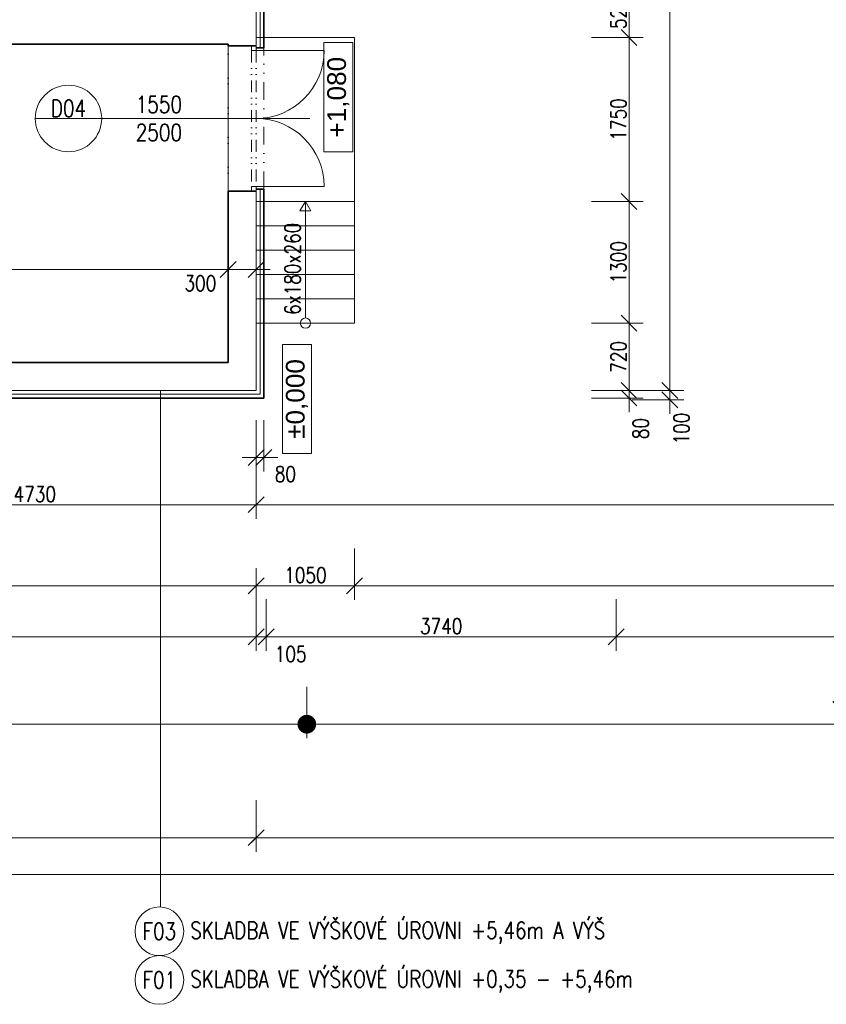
# Model space of a CAD drawing. Header units: millimetres. Extents: x -485339 to 350584, y -1189936 to 0.
# Tile 146 of 256: x -62252 to -53637, y -1067032 to -1056518. Entities that reach past the tile are written whole.
import ezdxf
from ezdxf.enums import TextEntityAlignment as Align

# ---------------------------------------------------------------- set-up
doc = ezdxf.new("R2010")
doc.units = ezdxf.units.MM
doc.header["$LTSCALE"] = 10
doc.linetypes.add('DĚLICÍ2', pattern=[15.875, 6.35, -3.175, 0, -3.175, 0, -3.175])
doc.layers.get('Defpoints').update_dxf_attribs({"color": 201})
for name, color, linetype, lineweight in [('N_dveře', 10, 'Continuous', 18), ('N_kóty', 10, 'Continuous', 18), ('N_popis', 10, 'Continuous', 18), ('N_popis_otvory', 10, 'Continuous', 18), ('N_čáry_nad', 10, 'DĚLICÍ2', 18), ('N_čáry_obrys', 10, 'Continuous', 35), ('N_čáry_obv.plášt', 212, 'Continuous', 18), ('N_čáry_plné', 10, 'Continuous', 18), ('St__otvory_dveře', 40, 'Continuous', 18), ('St_kóty', 132, 'Continuous', 18), ('St_popis', 250, 'Continuous', 18), ('St_čáry_nad', 250, 'DĚLICÍ2', 18), ('St_čáry_obrys', 5, 'Continuous', 35), ('St_čáry_plné', 250, 'Continuous', 18)]:
    doc.layers.add(name, color=color, linetype=linetype, lineweight=lineweight)
doc.layers.add('St_plocha_místn', color=140, linetype='Continuous', lineweight=18, plot=False)
doc.styles.add('1_50', font='arial.ttf', dxfattribs={"height": 100})
doc.styles.get("Standard").update_dxf_attribs({"font": 'simplex.shx', "width": 0.8})
doc.linetypes.add('IZOLACE', pattern='A,0.0001,-0.1,[134,ltypeshp.shx,S=0.1,R=0,X=-0.1,Y=0],-0.2,[134,ltypeshp.shx,S=0.1,R=180,X=0.1,Y=0],-0.1', length=0.4001)
doc.dimstyles.new('stavebníM100', dxfattribs={"dimtxt": 165, "dimasz": 170, "dimexe": 150, "dimexo": 100, "dimgap": 30, "dimtad": 1, "dimdec": 0, "dimtxsty": 'Standard', "dimblk": 'OBLIQUE', "dimcen": -2.5, "dimdle": 150, "dimclrd": 256, "dimclre": 256, "dimclrt": 256, "dimadec": 4, "dimazin": 0, "dimtfac": 1, "dimtdec": 0, "dimtmove": 2, "dimatfit": 3, "dimldrblk": 'OBLIQUE', "dimfxl": 400, "dimfxlon": 1, "dimlwd": -1, "dimlwe": -1, "dimarcsym": 0})
doc.dimstyles.new('stavebníM100_modul', dxfattribs={"dimtxt": 250, "dimasz": 200, "dimexe": 150, "dimexo": 100, "dimgap": 30, "dimtad": 1, "dimdec": 0, "dimtxsty": 'Standard', "dimblk": 'DOT', "dimcen": -2.5, "dimdle": 150, "dimclrd": 256, "dimclre": 256, "dimclrt": 256, "dimadec": 4, "dimazin": 0, "dimtfac": 1, "dimtdec": 0, "dimtmove": 2, "dimatfit": 3, "dimldrblk": 'OBLIQUE', "dimfxl": 400, "dimfxlon": 1, "dimlwd": -1, "dimlwe": -1, "dimarcsym": 0})
doc.dimstyles.new('stavebníM50 vnitřní', dxfattribs={"dimtxt": 100, "dimasz": 100, "dimexe": 50, "dimexo": 100, "dimgap": 30, "dimtad": 1, "dimdec": 0, "dimtxsty": 'Standard', "dimblk": 'OBLIQUE', "dimcen": 2.5, "dimclrd": 256, "dimclre": 256, "dimclrt": 256, "dimadec": 0, "dimazin": 0, "dimtfac": 1, "dimtdec": 0, "dimtmove": 2, "dimatfit": 2, "dimldrblk": 'OBLIQUE', "dimfxl": 250, "dimfxlon": 1, "dimlwd": -1, "dimlwe": -1, "dimarcsym": 0})

# ---------------------------------------------------------------- blocks, each defined once
blk = doc.blocks.new('G$CB83B120F')
at = {"layer": 'St__otvory_dveře', "color": 0, "ltscale": 2}
for points in [[(0, 0), (50, 0), (50, 50), (0, 50)], [(1500, 0), (1550, 0), (1550, 50), (1500, 50)]]:
    blk.add_lwpolyline(points, close=True, dxfattribs=at)
at = {"layer": 'St__otvory_dveře', "color": 0, "linetype": 'DĚLICÍ2', "ltscale": 2}
for points in [[(1500, 50), (50, 50)], [(1500, 0), (50, 0)]]:
    blk.add_lwpolyline(points, dxfattribs=at)
at = {"layer": 'St__otvory_dveře', "color": 0, "ltscale": 2}
for points in [[(50, 0), (50, -725)], [(1500, 0), (1500, -725)]]:
    blk.add_lwpolyline(points, dxfattribs=at)
for centre, start, end in [((50, 0), 270, 0), ((1500, 0), 180, 270)]:
    blk.add_arc(centre, 725, start, end, dxfattribs=at)
blk = doc.blocks.new('_OBLIQUE')
at = {"color": 0, "linetype": 'ByBlock'}
blk.add_line((-0.5, -0.5), (0.5, 0.5), dxfattribs=at)
blk = doc.blocks.new('*D5694')
at = {"layer": 'Defpoints', "color": 0}
for p in [(-70505, -1062274), (-59725, -1062274), (-59725, -1062563)]:
    blk.add_point(p, dxfattribs=at)
at = {"layer": 'St_kóty'}
for p, q in [((-70505, -1062374), (-70505, -1062713)), ((-59725, -1062374), (-59725, -1062713)), ((-70655, -1062563), (-59575, -1062563))]:
    blk.add_line(p, q, dxfattribs=at)
at = {"layer": 'St_kóty', "linetype": 'ByBlock', "xscale": 170, "yscale": 170, "zscale": 170, "rotation": 180}
blk.add_blockref('_OBLIQUE', (-70505, -1062563), dxfattribs=at)
at = {"layer": 'St_kóty', "linetype": 'ByBlock', "xscale": 170, "yscale": 170, "zscale": 170}
blk.add_blockref('_OBLIQUE', (-59725, -1062563), dxfattribs=at)
at = {"layer": 'St_kóty', "insert": (-65115, -1062450), "char_height": 165, "attachment_point": 5}
blk.add_mtext('10780', dxfattribs=at)
blk = doc.blocks.new('*D5695')
at = {"layer": 'Defpoints', "color": 0}
for p in [(-58675, -1061554), (-59725, -1062274), (-58675, -1062563)]:
    blk.add_point(p, dxfattribs=at)
at = {"layer": 'St_kóty'}
for p, q in [((-58675, -1062163), (-58675, -1062713)), ((-59725, -1062374), (-59725, -1062713)), ((-59875, -1062563), (-58525, -1062563))]:
    blk.add_line(p, q, dxfattribs=at)
at = {"layer": 'St_kóty', "linetype": 'ByBlock', "xscale": 170, "yscale": 170, "zscale": 170, "rotation": 180}
blk.add_blockref('_OBLIQUE', (-59725, -1062563), dxfattribs=at)
at = {"layer": 'St_kóty', "linetype": 'ByBlock', "xscale": 170, "yscale": 170, "zscale": 170}
blk.add_blockref('_OBLIQUE', (-58675, -1062563), dxfattribs=at)
at = {"layer": 'St_kóty', "insert": (-59200, -1062450), "char_height": 165, "attachment_point": 5}
blk.add_mtext('1050', dxfattribs=at)
blk = doc.blocks.new('*D5696')
at = {"layer": 'Defpoints', "color": 0}
for p in [(-64455, -1060478), (-59725, -1060478), (-64455, -1061697)]:
    blk.add_point(p, dxfattribs=at)
at = {"layer": 'St_kóty'}
for p, q in [((-64455, -1061297), (-64455, -1061847)), ((-59725, -1061297), (-59725, -1061847)), ((-59575, -1061697), (-64605, -1061697))]:
    blk.add_line(p, q, dxfattribs=at)
at = {"layer": 'St_kóty', "linetype": 'ByBlock', "xscale": 170, "yscale": 170, "zscale": 170, "rotation": 180}
blk.add_blockref('_OBLIQUE', (-64455, -1061697), dxfattribs=at)
at = {"layer": 'St_kóty', "linetype": 'ByBlock', "xscale": 170, "yscale": 170, "zscale": 170}
blk.add_blockref('_OBLIQUE', (-59725, -1061697), dxfattribs=at)
at = {"layer": 'St_kóty', "insert": (-62090, -1061585), "char_height": 165, "attachment_point": 5}
blk.add_mtext('4730', dxfattribs=at)
blk = doc.blocks.new('*D5705')
at = {"layer": 'Defpoints', "color": 0}
for p in [(-43625, -1042046), (-59725, -1060478), (-43625, -1061697)]:
    blk.add_point(p, dxfattribs=at)
at = {"layer": 'St_kóty'}
for p, q in [((-59725, -1061297), (-59725, -1061847)), ((-43625, -1061297), (-43625, -1061847)), ((-59875, -1061697), (-43475, -1061697))]:
    blk.add_line(p, q, dxfattribs=at)
at = {"layer": 'St_kóty', "linetype": 'ByBlock', "xscale": 170, "yscale": 170, "zscale": 170, "rotation": 180}
blk.add_blockref('_OBLIQUE', (-59725, -1061697), dxfattribs=at)
at = {"layer": 'St_kóty', "linetype": 'ByBlock', "xscale": 170, "yscale": 170, "zscale": 170}
blk.add_blockref('_OBLIQUE', (-43625, -1061697), dxfattribs=at)
at = {"layer": 'St_kóty', "insert": (-51675, -1061585), "char_height": 165, "attachment_point": 5}
blk.add_mtext('16100', dxfattribs=at)
blk = doc.blocks.new('*D5706')
at = {"layer": 'Defpoints', "color": 0}
for p in [(-43625, -1042046), (-58675, -1061554), (-43625, -1062563)]:
    blk.add_point(p, dxfattribs=at)
at = {"layer": 'St_kóty'}
for p, q in [((-58675, -1062163), (-58675, -1062713)), ((-43625, -1062163), (-43625, -1062713)), ((-58825, -1062563), (-43475, -1062563))]:
    blk.add_line(p, q, dxfattribs=at)
at = {"layer": 'St_kóty', "linetype": 'ByBlock', "xscale": 170, "yscale": 170, "zscale": 170, "rotation": 180}
blk.add_blockref('_OBLIQUE', (-58675, -1062563), dxfattribs=at)
at = {"layer": 'St_kóty', "linetype": 'ByBlock', "xscale": 170, "yscale": 170, "zscale": 170}
blk.add_blockref('_OBLIQUE', (-43625, -1062563), dxfattribs=at)
at = {"layer": 'St_kóty', "insert": (-51150, -1062450), "char_height": 165, "attachment_point": 5}
blk.add_mtext('15050', dxfattribs=at)
blk = doc.blocks.new('*D5722')
at = {"layer": 'Defpoints', "color": 0}
for p in [(-70505, -1060478), (-59725, -1060478), (-59725, -1063107)]:
    blk.add_point(p, dxfattribs=at)
at = {"layer": 'St_kóty'}
for p, q in [((-70505, -1062707), (-70505, -1063257)), ((-59725, -1062707), (-59725, -1063257)), ((-70655, -1063107), (-59575, -1063107))]:
    blk.add_line(p, q, dxfattribs=at)
at = {"layer": 'St_kóty', "linetype": 'ByBlock', "xscale": 170, "yscale": 170, "zscale": 170, "rotation": 180}
blk.add_blockref('_OBLIQUE', (-70505, -1063107), dxfattribs=at)
at = {"layer": 'St_kóty', "linetype": 'ByBlock', "xscale": 170, "yscale": 170, "zscale": 170}
blk.add_blockref('_OBLIQUE', (-59725, -1063107), dxfattribs=at)
at = {"layer": 'St_kóty', "insert": (-65115, -1062994), "char_height": 165, "attachment_point": 5}
blk.add_mtext('10780', dxfattribs=at)
blk = doc.blocks.new('*D5723')
at = {"layer": 'Defpoints', "color": 0}
for p in [(-59620, -1041856), (-59725, -1060478), (-59620, -1063107)]:
    blk.add_point(p, dxfattribs=at)
at = {"layer": 'St_kóty'}
for p, q in [((-59725, -1062707), (-59725, -1063257)), ((-59620, -1062707), (-59620, -1063257)), ((-59875, -1063107), (-59470, -1063107))]:
    blk.add_line(p, q, dxfattribs=at)
at = {"layer": 'St_kóty', "linetype": 'ByBlock', "xscale": 170, "yscale": 170, "zscale": 170, "rotation": 180}
blk.add_blockref('_OBLIQUE', (-59725, -1063107), dxfattribs=at)
at = {"layer": 'St_kóty', "linetype": 'ByBlock', "xscale": 170, "yscale": 170, "zscale": 170}
blk.add_blockref('_OBLIQUE', (-59620, -1063107), dxfattribs=at)
at = {"layer": 'St_kóty', "insert": (-59358, -1063292), "char_height": 165, "attachment_point": 5}
blk.add_mtext('105', dxfattribs=at)
blk = doc.blocks.new('*D5724')
at = {"layer": 'Defpoints', "color": 0}
for p in [(-59620, -1041856), (-55880, -1041856), (-55880, -1063107)]:
    blk.add_point(p, dxfattribs=at)
at = {"layer": 'St_kóty'}
for p, q in [((-59620, -1062707), (-59620, -1063257)), ((-55880, -1062707), (-55880, -1063257)), ((-59770, -1063107), (-55730, -1063107))]:
    blk.add_line(p, q, dxfattribs=at)
at = {"layer": 'St_kóty', "linetype": 'ByBlock', "xscale": 170, "yscale": 170, "zscale": 170, "rotation": 180}
blk.add_blockref('_OBLIQUE', (-59620, -1063107), dxfattribs=at)
at = {"layer": 'St_kóty', "linetype": 'ByBlock', "xscale": 170, "yscale": 170, "zscale": 170}
blk.add_blockref('_OBLIQUE', (-55880, -1063107), dxfattribs=at)
at = {"layer": 'St_kóty', "insert": (-57750, -1062994), "char_height": 165, "attachment_point": 5}
blk.add_mtext('3740', dxfattribs=at)
blk = doc.blocks.new('*D5725')
at = {"layer": 'Defpoints', "color": 0}
for p in [(-55880, -1041856), (-49880, -1041843), (-49880, -1063107)]:
    blk.add_point(p, dxfattribs=at)
at = {"layer": 'St_kóty'}
for p, q in [((-55880, -1062707), (-55880, -1063257)), ((-49880, -1062707), (-49880, -1063257)), ((-56030, -1063107), (-49730, -1063107))]:
    blk.add_line(p, q, dxfattribs=at)
at = {"layer": 'St_kóty', "linetype": 'ByBlock', "xscale": 170, "yscale": 170, "zscale": 170, "rotation": 180}
blk.add_blockref('_OBLIQUE', (-55880, -1063107), dxfattribs=at)
at = {"layer": 'St_kóty', "linetype": 'ByBlock', "xscale": 170, "yscale": 170, "zscale": 170}
blk.add_blockref('_OBLIQUE', (-49880, -1063107), dxfattribs=at)
at = {"layer": 'St_kóty', "insert": (-52880, -1062994), "char_height": 165, "attachment_point": 5}
blk.add_mtext('6000', dxfattribs=at)
blk = doc.blocks.new('_Dot')
at = {"color": 0, "linetype": 'ByBlock', "lineweight": -2}
blk.add_line((-0.5, 0), (-1, 0), dxfattribs=at)
at = {"color": 0, "linetype": 'ByBlock', "const_width": 0.5}
blk.add_lwpolyline([(-0.25, 0, 1), (0.25, 0, 1)], format="xyb", close=True, dxfattribs=at)
blk = doc.blocks.new('*D5729')
at = {"layer": 'Defpoints', "color": 0}
for p in [(-59185, -1040783), (-47185, -1041757), (-59185, -1064041)]:
    blk.add_point(p, dxfattribs=at)
at = {"layer": 'St_kóty'}
for p, q in [((-59185, -1063641), (-59185, -1064191)), ((-47185, -1063641), (-47185, -1064191)), ((-47385, -1064041), (-58985, -1064041))]:
    blk.add_line(p, q, dxfattribs=at)
at = {"layer": 'St_kóty', "linetype": 'ByBlock', "xscale": 200, "yscale": 200, "zscale": 200, "rotation": 180}
blk.add_blockref('_Dot', (-59185, -1064041), dxfattribs=at)
at = {"layer": 'St_kóty', "linetype": 'ByBlock', "xscale": 200, "yscale": 200, "zscale": 200}
blk.add_blockref('_Dot', (-47185, -1064041), dxfattribs=at)
at = {"layer": 'St_kóty', "insert": (-53185, -1063886), "char_height": 250, "attachment_point": 5}
blk.add_mtext('12000', dxfattribs=at)
blk = doc.blocks.new('*D5730')
at = {"layer": 'Defpoints', "color": 0}
for p in [(-71193, -1040782), (-59185, -1040783), (-71193, -1064041)]:
    blk.add_point(p, dxfattribs=at)
at = {"layer": 'St_kóty'}
for p, q in [((-71193, -1063641), (-71193, -1064191)), ((-59185, -1063641), (-59185, -1064191)), ((-59385, -1064041), (-70993, -1064041))]:
    blk.add_line(p, q, dxfattribs=at)
at = {"layer": 'St_kóty', "linetype": 'ByBlock', "xscale": 200, "yscale": 200, "zscale": 200, "rotation": 180}
blk.add_blockref('_Dot', (-71193, -1064041), dxfattribs=at)
at = {"layer": 'St_kóty', "linetype": 'ByBlock', "xscale": 200, "yscale": 200, "zscale": 200}
blk.add_blockref('_Dot', (-59185, -1064041), dxfattribs=at)
at = {"layer": 'St_kóty', "insert": (-65189, -1063886), "char_height": 250, "attachment_point": 5}
blk.add_mtext('12008', dxfattribs=at)
blk = doc.blocks.new('*D5754')
at = {"layer": 'Defpoints', "color": 0}
for p in [(-59725, -1058348), (-41047, -1058348), (-59725, -1060478)]:
    blk.add_point(p, dxfattribs=at)
at = {"layer": 'St_kóty'}
for p, q in [((-41047, -1060628), (-41047, -1058198)), ((-41447, -1058348), (-40897, -1058348)), ((-41447, -1060478), (-40897, -1060478))]:
    blk.add_line(p, q, dxfattribs=at)
at = {"layer": 'St_kóty', "linetype": 'ByBlock', "xscale": 170, "yscale": 170, "zscale": 170}
for p, rotation in [((-41047, -1058348), 90), ((-41047, -1060478), 270)]:
    blk.add_blockref('_OBLIQUE', p, dxfattribs=dict(at, rotation=rotation))
at = {"layer": 'St_kóty', "insert": (-41159, -1059413), "char_height": 165, "attachment_point": 5, "rotation": 90}
blk.add_mtext('2130', dxfattribs=at)
blk = doc.blocks.new('*D5755')
at = {"layer": 'Defpoints', "color": 0}
for p in [(-59725, -1056798), (-41047, -1056798), (-59725, -1058348)]:
    blk.add_point(p, dxfattribs=at)
at = {"layer": 'St_kóty'}
for p, q in [((-41047, -1056648), (-41047, -1057310)), ((-41447, -1056798), (-40897, -1056798)), ((-41047, -1058498), (-41047, -1057835)), ((-41447, -1058348), (-40897, -1058348))]:
    blk.add_line(p, q, dxfattribs=at)
at = {"layer": 'St_kóty', "linetype": 'ByBlock', "xscale": 170, "yscale": 170, "zscale": 170}
for p, rotation in [((-41047, -1056798), 90), ((-41047, -1058348), 270)]:
    blk.add_blockref('_OBLIQUE', p, dxfattribs=dict(at, rotation=rotation))
at = {"layer": 'St_kóty', "insert": (-41047, -1057573), "char_height": 165, "attachment_point": 5, "rotation": 90}
blk.add_mtext('1550\\P2500', dxfattribs=at)
blk = doc.blocks.new('*D5756')
at = {"layer": 'Defpoints', "color": 0}
for p in [(-59725, -1056188), (-41047, -1056188), (-59725, -1056798)]:
    blk.add_point(p, dxfattribs=at)
at = {"layer": 'St_kóty'}
for p, q in [((-41047, -1056948), (-41047, -1056038)), ((-41447, -1056188), (-40897, -1056188)), ((-41447, -1056798), (-40897, -1056798))]:
    blk.add_line(p, q, dxfattribs=at)
at = {"layer": 'St_kóty', "linetype": 'ByBlock', "xscale": 170, "yscale": 170, "zscale": 170}
for p, rotation in [((-41047, -1056188), 90), ((-41047, -1056798), 270)]:
    blk.add_blockref('_OBLIQUE', p, dxfattribs=dict(at, rotation=rotation))
at = {"layer": 'St_kóty', "insert": (-41159, -1056493), "char_height": 165, "attachment_point": 5, "rotation": 90}
blk.add_mtext('610', dxfattribs=at)
blk = doc.blocks.new('*D5770')
at = {"layer": 'Defpoints', "color": 0}
for p in [(-59739, -1042046), (-40393, -1042046), (-59725, -1060478)]:
    blk.add_point(p, dxfattribs=at)
at = {"layer": 'St_kóty'}
for p, q in [((-40393, -1060628), (-40393, -1041896)), ((-40793, -1042046), (-40243, -1042046)), ((-40793, -1060478), (-40243, -1060478))]:
    blk.add_line(p, q, dxfattribs=at)
at = {"layer": 'St_kóty', "linetype": 'ByBlock', "xscale": 170, "yscale": 170, "zscale": 170}
for p, rotation in [((-40393, -1042046), 90), ((-40393, -1060478), 270)]:
    blk.add_blockref('_OBLIQUE', p, dxfattribs=dict(at, rotation=rotation))
at = {"layer": 'St_kóty', "insert": (-40506, -1051262), "char_height": 165, "attachment_point": 5, "rotation": 90}
blk.add_mtext('18432', dxfattribs=at)
blk = doc.blocks.new('*D5772')
at = {"layer": 'Defpoints', "color": 0}
for p in [(-59725, -1042046), (-39785, -1042046), (-59725, -1060478)]:
    blk.add_point(p, dxfattribs=at)
at = {"layer": 'St_kóty'}
for p, q in [((-39785, -1060628), (-39785, -1041896)), ((-40185, -1042046), (-39635, -1042046)), ((-40185, -1060478), (-39635, -1060478))]:
    blk.add_line(p, q, dxfattribs=at)
at = {"layer": 'St_kóty', "linetype": 'ByBlock', "xscale": 170, "yscale": 170, "zscale": 170}
for p, rotation in [((-39785, -1042046), 90), ((-39785, -1060478), 270)]:
    blk.add_blockref('_OBLIQUE', p, dxfattribs=dict(at, rotation=rotation))
at = {"layer": 'St_kóty', "insert": (-39898, -1051262), "char_height": 165, "attachment_point": 5, "rotation": 90}
blk.add_mtext('18432', dxfattribs=at)
blk = doc.blocks.new('*D5783')
at = {"layer": 'Defpoints', "color": 0}
for p in [(-43625, -992923), (-59725, -1060478), (-38949, -1060478)]:
    blk.add_point(p, dxfattribs=at)
at = {"layer": 'St_kóty'}
for p, q in [((-38949, -992773), (-38949, -1060628)), ((-39349, -992923), (-38799, -992923)), ((-39349, -1060478), (-38799, -1060478))]:
    blk.add_line(p, q, dxfattribs=at)
at = {"layer": 'St_kóty', "linetype": 'ByBlock', "xscale": 170, "yscale": 170, "zscale": 170}
for p, rotation in [((-38949, -992923), 90), ((-38949, -1060478), 270)]:
    blk.add_blockref('_OBLIQUE', p, dxfattribs=dict(at, rotation=rotation))
at = {"layer": 'St_kóty', "insert": (-39061, -1026700), "char_height": 165, "attachment_point": 5, "rotation": 90}
blk.add_mtext('67555', dxfattribs=at)
blk = doc.blocks.new('*D5803')
at = {"layer": 'Defpoints', "color": 0}
for p in [(-63314, -1050798), (-61785, -1050798), (-63126, -1056478)]:
    blk.add_point(p, dxfattribs=at)
at = {"layer": 'St_kóty'}
for p, q in [((-63314, -1056628), (-63314, -1050648)), ((-62914, -1050798), (-63464, -1050798)), ((-63226, -1056478), (-63464, -1056478))]:
    blk.add_line(p, q, dxfattribs=at)
at = {"layer": 'St_kóty', "linetype": 'ByBlock', "xscale": 170, "yscale": 170, "zscale": 170}
for p, rotation in [((-63314, -1050798), 90), ((-63314, -1056478), 270)]:
    blk.add_blockref('_OBLIQUE', p, dxfattribs=dict(at, rotation=rotation))
at = {"layer": 'St_kóty', "insert": (-63426, -1053638), "char_height": 165, "attachment_point": 5, "rotation": 90}
blk.add_mtext('5680', dxfattribs=at)
blk = doc.blocks.new('*D5811')
at = {"layer": 'Defpoints', "color": 0}
for p in [(-60025, -1058348), (-60025, -1059184), (-70205, -1059668)]:
    blk.add_point(p, dxfattribs=at)
at = {"layer": 'St_kóty'}
for p, q in [((-60025, -1058784), (-60025, -1059334)), ((-70205, -1059568), (-70205, -1059034)), ((-70355, -1059184), (-59875, -1059184))]:
    blk.add_line(p, q, dxfattribs=at)
at = {"layer": 'St_kóty', "linetype": 'ByBlock', "xscale": 170, "yscale": 170, "zscale": 170, "rotation": 180}
blk.add_blockref('_OBLIQUE', (-70205, -1059184), dxfattribs=at)
at = {"layer": 'St_kóty', "linetype": 'ByBlock', "xscale": 170, "yscale": 170, "zscale": 170}
blk.add_blockref('_OBLIQUE', (-60025, -1059184), dxfattribs=at)
at = {"layer": 'St_kóty', "insert": (-65115, -1059072), "char_height": 165, "attachment_point": 5}
blk.add_mtext('10180', dxfattribs=at)
blk = doc.blocks.new('*D5812')
at = {"layer": 'Defpoints', "color": 0}
for p in [(-60025, -1058348), (-59725, -1058718), (-59725, -1059184)]:
    blk.add_point(p, dxfattribs=at)
at = {"layer": 'St_kóty'}
for p, q in [((-60025, -1058784), (-60025, -1059334)), ((-59725, -1058818), (-59725, -1059334)), ((-60175, -1059184), (-59575, -1059184))]:
    blk.add_line(p, q, dxfattribs=at)
at = {"layer": 'St_kóty', "linetype": 'ByBlock', "xscale": 170, "yscale": 170, "zscale": 170, "rotation": 180}
blk.add_blockref('_OBLIQUE', (-60025, -1059184), dxfattribs=at)
at = {"layer": 'St_kóty', "linetype": 'ByBlock', "xscale": 170, "yscale": 170, "zscale": 170}
blk.add_blockref('_OBLIQUE', (-59725, -1059184), dxfattribs=at)
at = {"layer": 'St_kóty', "insert": (-60322, -1059333), "char_height": 165, "attachment_point": 5}
blk.add_mtext('300', dxfattribs=at)
blk = doc.blocks.new('*D5813')
at = {"layer": 'Defpoints', "color": 0}
for p in [(-56836, -1059758), (-55744, -1059758), (-57886, -1060478)]:
    blk.add_point(p, dxfattribs=at)
at = {"layer": 'St_kóty'}
for p, q in [((-55744, -1060628), (-55744, -1059608)), ((-56144, -1059758), (-55594, -1059758)), ((-56144, -1060478), (-55594, -1060478))]:
    blk.add_line(p, q, dxfattribs=at)
at = {"layer": 'St_kóty', "linetype": 'ByBlock', "xscale": 170, "yscale": 170, "zscale": 170}
for p, rotation in [((-55744, -1059758), 90), ((-55744, -1060478), 270)]:
    blk.add_blockref('_OBLIQUE', p, dxfattribs=dict(at, rotation=rotation))
at = {"layer": 'St_kóty', "insert": (-55856, -1060118), "char_height": 165, "attachment_point": 5, "rotation": 90}
blk.add_mtext('720', dxfattribs=at)
blk = doc.blocks.new('*D5814')
at = {"layer": 'Defpoints', "color": 0}
for p in [(-56836, -1058458), (-55744, -1058458), (-56836, -1059758)]:
    blk.add_point(p, dxfattribs=at)
at = {"layer": 'St_kóty'}
for p, q in [((-55744, -1059908), (-55744, -1058308)), ((-56144, -1058458), (-55594, -1058458)), ((-56144, -1059758), (-55594, -1059758))]:
    blk.add_line(p, q, dxfattribs=at)
at = {"layer": 'St_kóty', "linetype": 'ByBlock', "xscale": 170, "yscale": 170, "zscale": 170}
for p, rotation in [((-55744, -1058458), 90), ((-55744, -1059758), 270)]:
    blk.add_blockref('_OBLIQUE', p, dxfattribs=dict(at, rotation=rotation))
at = {"layer": 'St_kóty', "insert": (-55856, -1059108), "char_height": 165, "attachment_point": 5, "rotation": 90}
blk.add_mtext('1300', dxfattribs=at)
blk = doc.blocks.new('*D5815')
at = {"layer": 'Defpoints', "color": 0}
for p in [(-56836, -1056708), (-55744, -1056708), (-56836, -1058458)]:
    blk.add_point(p, dxfattribs=at)
at = {"layer": 'St_kóty'}
for p, q in [((-55744, -1058608), (-55744, -1056558)), ((-56144, -1056708), (-55594, -1056708)), ((-56144, -1058458), (-55594, -1058458))]:
    blk.add_line(p, q, dxfattribs=at)
at = {"layer": 'St_kóty', "linetype": 'ByBlock', "xscale": 170, "yscale": 170, "zscale": 170}
for p, rotation in [((-55744, -1056708), 90), ((-55744, -1058458), 270)]:
    blk.add_blockref('_OBLIQUE', p, dxfattribs=dict(at, rotation=rotation))
at = {"layer": 'St_kóty', "insert": (-55856, -1057583), "char_height": 165, "attachment_point": 5, "rotation": 90}
blk.add_mtext('1750', dxfattribs=at)
blk = doc.blocks.new('*D5816')
at = {"layer": 'Defpoints', "color": 0}
for p in [(-58186, -1056188), (-55744, -1056188), (-56836, -1056708)]:
    blk.add_point(p, dxfattribs=at)
at = {"layer": 'St_kóty'}
for p, q in [((-55744, -1056858), (-55744, -1056038)), ((-56144, -1056188), (-55594, -1056188)), ((-56144, -1056708), (-55594, -1056708))]:
    blk.add_line(p, q, dxfattribs=at)
at = {"layer": 'St_kóty', "linetype": 'ByBlock', "xscale": 170, "yscale": 170, "zscale": 170}
for p, rotation in [((-55744, -1056188), 90), ((-55744, -1056708), 270)]:
    blk.add_blockref('_OBLIQUE', p, dxfattribs=dict(at, rotation=rotation))
at = {"layer": 'St_kóty', "insert": (-55856, -1056448), "char_height": 165, "attachment_point": 5, "rotation": 90}
blk.add_mtext('520', dxfattribs=at)
blk = doc.blocks.new('*D6628')
at = {"layer": 'Defpoints', "color": 0}
for p in [(-43625, -1042046), (-140555, -1060078), (-43625, -1065645)]:
    blk.add_point(p, dxfattribs=at)
at = {"layer": 'St_kóty'}
for p, q in [((-140555, -1065245), (-140555, -1065795)), ((-43625, -1065245), (-43625, -1065795)), ((-140705, -1065645), (-43475, -1065645))]:
    blk.add_line(p, q, dxfattribs=at)
at = {"layer": 'St_kóty', "linetype": 'ByBlock', "xscale": 170, "yscale": 170, "zscale": 170, "rotation": 180}
blk.add_blockref('_OBLIQUE', (-140555, -1065645), dxfattribs=at)
at = {"layer": 'St_kóty', "linetype": 'ByBlock', "xscale": 170, "yscale": 170, "zscale": 170}
blk.add_blockref('_OBLIQUE', (-43625, -1065645), dxfattribs=at)
at = {"layer": 'St_kóty', "insert": (-92090, -1065533), "char_height": 165, "attachment_point": 5}
blk.add_mtext('96930', dxfattribs=at)
blk = doc.blocks.new('*D6629')
at = {"layer": 'Defpoints', "color": 0}
for p in [(-140555, -1060078), (-59725, -1060478), (-59725, -1065253)]:
    blk.add_point(p, dxfattribs=at)
at = {"layer": 'St_kóty'}
for p, q in [((-140555, -1064853), (-140555, -1065403)), ((-59725, -1064853), (-59725, -1065403)), ((-140705, -1065253), (-59575, -1065253))]:
    blk.add_line(p, q, dxfattribs=at)
at = {"layer": 'St_kóty', "linetype": 'ByBlock', "xscale": 170, "yscale": 170, "zscale": 170, "rotation": 180}
blk.add_blockref('_OBLIQUE', (-140555, -1065253), dxfattribs=at)
at = {"layer": 'St_kóty', "linetype": 'ByBlock', "xscale": 170, "yscale": 170, "zscale": 170}
blk.add_blockref('_OBLIQUE', (-59725, -1065253), dxfattribs=at)
at = {"layer": 'St_kóty', "insert": (-100140, -1065141), "char_height": 165, "attachment_point": 5}
blk.add_mtext('80830', dxfattribs=at)
blk = doc.blocks.new('*D6630')
at = {"layer": 'Defpoints', "color": 0}
for p in [(-43625, -1042046), (-59725, -1060478), (-43625, -1065253)]:
    blk.add_point(p, dxfattribs=at)
at = {"layer": 'St_kóty'}
for p, q in [((-59725, -1065003), (-59725, -1065303)), ((-43625, -1065003), (-43625, -1065303)), ((-59725, -1065253), (-43625, -1065253))]:
    blk.add_line(p, q, dxfattribs=at)
at = {"layer": 'St_kóty', "linetype": 'ByBlock', "xscale": 100, "yscale": 100, "zscale": 100, "rotation": 180}
blk.add_blockref('_OBLIQUE', (-59725, -1065253), dxfattribs=at)
at = {"layer": 'St_kóty', "linetype": 'ByBlock', "xscale": 100, "yscale": 100, "zscale": 100}
blk.add_blockref('_OBLIQUE', (-43625, -1065253), dxfattribs=at)
at = {"layer": 'St_kóty', "insert": (-51675, -1065173), "char_height": 100, "attachment_point": 5}
blk.add_mtext('16100', dxfattribs=at)
blk = doc.blocks.new('*D6969')
at = {"layer": 'Defpoints', "color": 0}
for p in [(-59725, -1060478), (-59645, -1060545), (-59645, -1061193)]:
    blk.add_point(p, dxfattribs=at)
at = {"layer": 'N_kóty'}
for p, q in [((-59725, -1060793), (-59725, -1061343)), ((-59645, -1060793), (-59645, -1061343)), ((-59875, -1061193), (-59495, -1061193))]:
    blk.add_line(p, q, dxfattribs=at)
at = {"layer": 'N_kóty', "linetype": 'ByBlock', "xscale": 170, "yscale": 170, "zscale": 170, "rotation": 180}
blk.add_blockref('_OBLIQUE', (-59725, -1061193), dxfattribs=at)
at = {"layer": 'N_kóty', "linetype": 'ByBlock', "xscale": 170, "yscale": 170, "zscale": 170}
blk.add_blockref('_OBLIQUE', (-59645, -1061193), dxfattribs=at)
at = {"layer": 'N_kóty', "insert": (-59414, -1061370), "char_height": 165, "attachment_point": 5}
blk.add_mtext('80', dxfattribs=at)
blk = doc.blocks.new('*D6972')
at = {"layer": 'Defpoints', "color": 0}
for p in [(-58625, -1050488), (-59725, -1060478), (-55309, -1060478)]:
    blk.add_point(p, dxfattribs=at)
at = {"layer": 'St_kóty'}
for p, q in [((-55309, -1050338), (-55309, -1060628)), ((-55709, -1050488), (-55159, -1050488)), ((-55709, -1060478), (-55159, -1060478))]:
    blk.add_line(p, q, dxfattribs=at)
at = {"layer": 'St_kóty', "linetype": 'ByBlock', "xscale": 170, "yscale": 170, "zscale": 170}
for p, rotation in [((-55309, -1050488), 90), ((-55309, -1060478), 270)]:
    blk.add_blockref('_OBLIQUE', p, dxfattribs=dict(at, rotation=rotation))
at = {"layer": 'St_kóty', "insert": (-55422, -1055483), "char_height": 165, "attachment_point": 5, "rotation": 90}
blk.add_mtext('9990', dxfattribs=at)
blk = doc.blocks.new('*D6973')
at = {"layer": 'Defpoints', "color": 0}
for p in [(-59725, -1060478), (-59725, -1060558), (-55744, -1060558)]:
    blk.add_point(p, dxfattribs=at)
at = {"layer": 'N_kóty'}
for p, q in [((-55744, -1060328), (-55744, -1060708)), ((-56144, -1060478), (-55594, -1060478)), ((-56144, -1060558), (-55594, -1060558))]:
    blk.add_line(p, q, dxfattribs=at)
at = {"layer": 'N_kóty', "linetype": 'ByBlock', "xscale": 170, "yscale": 170, "zscale": 170}
for p, rotation in [((-55744, -1060478), 90), ((-55744, -1060558), 270)]:
    blk.add_blockref('_OBLIQUE', p, dxfattribs=dict(at, rotation=rotation))
at = {"layer": 'N_kóty', "insert": (-55619, -1060884), "char_height": 165, "attachment_point": 5, "rotation": 90}
blk.add_mtext('80', dxfattribs=at)
blk = doc.blocks.new('*D6974')
at = {"layer": 'Defpoints', "color": 0}
for p in [(-59291, -1060478), (-59291, -1060578), (-55309, -1060578)]:
    blk.add_point(p, dxfattribs=at)
at = {"layer": 'N_kóty'}
for p, q in [((-55309, -1060328), (-55309, -1060728)), ((-55709, -1060478), (-55159, -1060478)), ((-55709, -1060578), (-55159, -1060578))]:
    blk.add_line(p, q, dxfattribs=at)
at = {"layer": 'N_kóty', "linetype": 'ByBlock', "xscale": 170, "yscale": 170, "zscale": 170}
for p, rotation in [((-55309, -1060478), 90), ((-55309, -1060578), 270)]:
    blk.add_blockref('_OBLIQUE', p, dxfattribs=dict(at, rotation=rotation))
at = {"layer": 'N_kóty', "insert": (-55184, -1060884), "char_height": 165, "attachment_point": 5, "rotation": 90}
blk.add_mtext('100', dxfattribs=at)

msp = doc.modelspace()

# ---------------------------------------------------------------- linework, layer by layer
at = {"layer": 'N_popis'}
msp.add_lwpolyline([(-60746.8, -1065993), (-60746.8, -1060477.6)], dxfattribs=at)
for centre in [(-60759.6, -1066252.6), (-60759.6, -1066772.4)]:
    msp.add_circle(centre, 259.9, dxfattribs=at)
at = {"layer": 'N_popis_otvory'}
msp.add_lwpolyline([(-61376.1, -1057572.6), (-59152.3, -1057572.6)], dxfattribs=at)
msp.add_circle((-61730.7, -1057572.6), 354.6, dxfattribs=at)
at = {"layer": 'N_čáry_nad', "ltscale": 3}
msp.add_lwpolyline([(-59644.9, -1058327.6), (-59644.9, -1056817.6)], dxfattribs=at)
at = {"layer": 'N_čáry_obrys', "ltscale": 2}
msp.add_line((-59644.9, -1056817.6), (-59644.9, -1056167.6), dxfattribs=at)
at = {"layer": 'N_čáry_obrys'}
for points in [[(-59724.9, -1056817.6), (-59644.9, -1056817.6)], [(-59724.9, -1058327.6), (-59644.9, -1058327.6)]]:
    msp.add_lwpolyline(points, dxfattribs=at)
at = {"layer": 'N_čáry_obrys', "ltscale": 2}
for points in [[(-59644.9, -1060557.6), (-59644.9, -1058327.6)], [(-59644.9, -1060557.6), (-64474.9, -1060557.6)]]:
    msp.add_lwpolyline(points, dxfattribs=at)
at = {"layer": 'N_čáry_obv.plášt', "linetype": 'IZOLACE', "ltscale": 8}
msp.add_line((-59684.9, -1056817.6), (-59684.9, -1056187.6), dxfattribs=at)
for points in [[(-59684.9, -1060517.6), (-59684.9, -1058327.6)], [(-59684.9, -1060517.6), (-64454.9, -1060517.6)]]:
    msp.add_lwpolyline(points, dxfattribs=at)
at = {"layer": 'N_čáry_plné'}
msp.add_lwpolyline([(-62085.3, -1057572.6), (-61376.1, -1057572.6)], dxfattribs=at)
at = {"layer": 'St_kóty'}
for points in [[(-59003.9, -1057928.8), (-59003.9, -1056762.2), (-58693.2, -1056762.2), (-58693.2, -1057928.8)], [(-59445.4, -1061151.3), (-59445.4, -1059984.8), (-59134.8, -1059984.8), (-59134.8, -1061151.3)]]:
    msp.add_lwpolyline(points, close=True, dxfattribs=at)
at = {"layer": 'St_plocha_místn'}
msp.add_lwpolyline([(-70204.9, -1060177.6), (-60024.9, -1060177.6), (-60024.9, -1056777.6), (-70204.9, -1056777.6)], close=True, dxfattribs=at)
at = {"layer": 'St_čáry_nad', "ltscale": 2}
msp.add_lwpolyline([(-60024.9, -1058347.6), (-60024.9, -1056797.6)], dxfattribs=at)
at = {"layer": 'St_čáry_obrys', "ltscale": 2}
for points in [[(-60024.9, -1056777.6), (-70204.9, -1056777.6)], [(-60024.9, -1056797.6), (-60024.9, -1056777.6)], [(-60024.9, -1056797.6), (-59724.9, -1056797.6)], [(-60024.9, -1060177.6), (-60024.9, -1058347.6)], [(-60024.9, -1058347.6), (-59724.9, -1058347.6)], [(-60024.9, -1060177.6), (-64454.9, -1060177.6)]]:
    msp.add_lwpolyline(points, dxfattribs=at)
at = {"layer": 'St_čáry_plné', "ltscale": 2}
for p, q in [((-59724.9, -1056797.6), (-59724.9, -1056187.6)), ((-58674.9, -1056707.6), (-59724.9, -1056707.6)), ((-58674.9, -1058457.6), (-58674.9, -1056707.6)), ((-59724.9, -1058457.6), (-58674.9, -1058457.6))]:
    msp.add_line(p, q, dxfattribs=at)
for points in [[(-59724.9, -1060477.6), (-59724.9, -1058347.6)], [(-59724.9, -1058457.6), (-59724.9, -1058717.6), (-58674.9, -1058717.6), (-58674.9, -1058457.6)], [(-59199.9, -1059703.1), (-59199.9, -1058457.6)], [(-59724.9, -1058717.6), (-59724.9, -1058977.6), (-58674.9, -1058977.6), (-58674.9, -1058717.6)], [(-59724.9, -1058977.6), (-59724.9, -1059237.6), (-58674.9, -1059237.6), (-58674.9, -1058977.6)], [(-59724.9, -1059237.6), (-59724.9, -1059497.6), (-58674.9, -1059497.6), (-58674.9, -1059237.6)], [(-59724.9, -1059497.6), (-59724.9, -1059757.6), (-58674.9, -1059757.6), (-58674.9, -1059497.6)], [(-59724.9, -1060477.6), (-64454.9, -1060477.6)]]:
    msp.add_lwpolyline(points, dxfattribs=at)
msp.add_lwpolyline([(-59199.9, -1058457.6), (-59258.5, -1058559.1), (-59141.3, -1058559.1)], close=True, dxfattribs=at)
msp.add_circle((-59199.9, -1059757.6), 54.6, dxfattribs=at)

# ---------------------------------------------------------------- block references
at = {"layer": 'N_dveře', "ltscale": 2, "rotation": 90}
msp.add_blockref('G$CB83B120F', (-59724.9, -1058347.6), dxfattribs=at)

# ---------------------------------------------------------------- texts
at = {"layer": 'N_popis', "width": 0.8}
for s, p in [('F03', (-60759.6, -1066252.6)), ('F01', (-60759.6, -1066772.4))]:
    msp.add_text(s, height=180, dxfattribs=at).set_placement(p, align=Align.MIDDLE_CENTER)
for s, p in [('SKLADBA VE VÝŠKOVÉ ÚROVNI +5,46m A VÝŠ', (-60429.5, -1066332.1)), ('SKLADBA VE VÝŠKOVÉ ÚROVNI +0,35 - +5,46m ', (-60429.5, -1066851.9))]:
    msp.add_text(s, height=180, dxfattribs=at).set_placement(p)
at = {"layer": 'N_popis_otvory', "width": 0.8}
msp.add_text('D04', height=180, dxfattribs=at).set_placement((-61730.7, -1057464.8), align=Align.MIDDLE_CENTER)
at = {"layer": 'N_popis_otvory', "insert": (-60765.2, -1057572.6), "char_height": 180, "width": 1342.526, "attachment_point": 5}
msp.add_mtext('1550\\P2500', dxfattribs=at)
at = {"layer": 'St_kóty', "char_height": 200, "attachment_point": 5, "rotation": 90, "style": '1_50'}
for s, insert in [('+1,080', (-58848.5, -1057345.5)), ('%%p0,000', (-59290.1, -1060568.1))]:
    msp.add_mtext_dynamic_manual_height_columns(s, width=890.536, gutter_width=500, heights=[0], dxfattribs=dict(at, insert=insert)).dxf.set("width", 1781.071)
at = {"layer": 'St_popis', "ltscale": 2, "width": 0.8}
msp.add_text('6x180x260', height=165, rotation=90, dxfattribs=at).set_placement((-59253.9, -1059670.6))

# ---------------------------------------------------------------- dimensions: what is measured, and where the dimension line sits
at = {"layer": 'N_kóty'}
for base, p1, p2, picture, middle in [((-55743.6, -1060557.6), (-59724.9, -1060477.6), (-59724.9, -1060557.6), '*D6973', (-55618.7, -1060883.8)), ((-55309.3, -1060577.6), (-59290.6, -1060477.6), (-59290.6, -1060577.6), '*D6974', (-55184.5, -1060883.8))]:
    dim = msp.add_linear_dim(base=base, p1=p1, p2=p2, angle=90, dimstyle='stavebníM100', dxfattribs=at)
    dim.commit()
    dim.dimension.update_dxf_attribs({"geometry": picture, "text_midpoint": middle, "dimtype": 160})
dim = msp.add_linear_dim(base=(-59644.9, -1061192.8), p1=(-59724.9, -1060477.6), p2=(-59644.9, -1060545.2), dimstyle='stavebníM100', dxfattribs=at)
dim.commit()
dim.dimension.update_dxf_attribs({"geometry": '*D6969', "text_midpoint": (-59414.2, -1061370.1), "dimtype": 160})
at = {"layer": 'St_kóty'}
for base, p1, p2, picture, middle in [((-38948.9, -1060477.6), (-43625.2, -992922.8), (-59724.9, -1060477.6), '*D5783', (-39061.4, -1026700.2)), ((-40393.4, -1042045.8), (-59724.9, -1060477.6), (-59739.4, -1042045.8), '*D5770', (-40505.9, -1051261.7)), ((-39785.1, -1042045.8), (-59724.9, -1060477.6), (-59724.9, -1042045.8), '*D5772', (-39897.6, -1051261.7)), ((-55309.3, -1060477.6), (-58624.9, -1050487.6), (-59724.9, -1060477.6), '*D6972', (-55421.8, -1055482.6)), ((-63313.9, -1050797.6), (-63125.9, -1056477.6), (-61784.9, -1050797.6), '*D5803', (-63426.4, -1053637.6)), ((-41046.9, -1056187.6), (-59724.9, -1056797.6), (-59724.9, -1056187.6), '*D5756', (-41159.4, -1056492.6)), ((-55743.6, -1056187.6), (-56835.6, -1056707.6), (-58185.6, -1056187.6), '*D5816', (-55856.1, -1056447.6)), ((-55743.6, -1056707.6), (-56835.6, -1058457.6), (-56835.6, -1056707.6), '*D5815', (-55856.1, -1057582.6)), ((-41046.9, -1058347.6), (-59724.9, -1060477.6), (-59724.9, -1058347.6), '*D5754', (-41159.4, -1059412.6)), ((-55743.6, -1058457.6), (-56835.6, -1059757.6), (-56835.6, -1058457.6), '*D5814', (-55856.1, -1059107.6)), ((-55743.6, -1059757.6), (-57885.6, -1060477.6), (-56835.6, -1059757.6), '*D5813', (-55856.1, -1060117.6))]:
    dim = msp.add_linear_dim(base=base, p1=p1, p2=p2, angle=90, dimstyle='stavebníM100', dxfattribs=at)
    dim.commit()
    dim.dimension.update_dxf_attribs({"geometry": picture, "text_midpoint": middle})
for base, p1, p2, dimstyle, picture, middle in [((-71193, -1064041.5), (-59184.9, -1040782.6), (-71193, -1040782.2), 'stavebníM100_modul', '*D5730', (-65188.9, -1063886.5)), ((-59184.9, -1064041.5), (-47185.2, -1041757.2), (-59184.9, -1040782.6), 'stavebníM100_modul', '*D5729', (-53185, -1063886.5)), ((-55879.9, -1063107), (-59619.9, -1041855.7), (-55879.9, -1041855.7), 'stavebníM100', '*D5724', (-57749.9, -1062994.5)), ((-49879.9, -1063107), (-55879.9, -1041855.7), (-49879.9, -1041843.2), 'stavebníM100', '*D5725', (-52879.9, -1062994.5)), ((-43625.2, -1061697.4), (-59724.9, -1060477.6), (-43625.2, -1042045.8), 'stavebníM100', '*D5705', (-51675, -1061584.9)), ((-43625.2, -1065253.2), (-59724.9, -1060477.6), (-43625.2, -1042045.8), 'stavebníM50 vnitřní', '*D6630', (-51675, -1065173.2)), ((-43625.2, -1062562.9), (-58674.9, -1061554.1), (-43625.2, -1042045.8), 'stavebníM100', '*D5706', (-51150, -1062450.4)), ((-60024.9, -1059184.4), (-70204.9, -1059667.6), (-60024.9, -1058347.6), 'stavebníM100', '*D5811', (-65114.9, -1059071.9)), ((-59724.9, -1063107), (-70504.9, -1060477.6), (-59724.9, -1060477.6), 'stavebníM100', '*D5722', (-65114.9, -1062994.5))]:
    dim = msp.add_linear_dim(base=base, p1=p1, p2=p2, dimstyle=dimstyle, dxfattribs=at)
    dim.commit()
    dim.dimension.update_dxf_attribs({"geometry": picture, "text_midpoint": middle})
for base, p1, p2, picture, middle in [((-59619.9, -1063107), (-59724.9, -1060477.6), (-59619.9, -1041855.7), '*D5723', (-59357.8, -1063292.3)), ((-59724.9, -1059184.4), (-60024.9, -1058347.6), (-59724.9, -1058717.6), '*D5812', (-60321.8, -1059332.7))]:
    dim = msp.add_linear_dim(base=base, p1=p1, p2=p2, dimstyle='stavebníM100', dxfattribs=at)
    dim.commit()
    dim.dimension.update_dxf_attribs({"geometry": picture, "text_midpoint": middle, "dimtype": 160})
for base, p1, p2, picture, middle in [((-43625.2, -1065645.1), (-140554.9, -1060077.6), (-43625.2, -1042045.8), '*D6628', (-92090, -1065532.6)), ((-59724.9, -1065253.2), (-140554.9, -1060077.6), (-59724.9, -1060477.6), '*D6629', (-100139.9, -1065140.7)), ((-64454.9, -1061697.4), (-59724.9, -1060477.6), (-64454.9, -1060477.6), '*D5696', (-62089.9, -1061584.9)), ((-58674.9, -1062562.9), (-59724.9, -1062274.1), (-58674.9, -1061554.1), '*D5695', (-59199.9, -1062450.4)), ((-59724.9, -1062562.9), (-70504.9, -1062274.1), (-59724.9, -1062274.1), '*D5694', (-65114.9, -1062450.4))]:
    dim = msp.add_linear_dim(base=base, p1=p1, p2=p2, dimstyle='stavebníM100', override={"dimtxsty": 'Standard', "dimldrblk": 'OBLIQUE'}, dxfattribs=at)
    dim.commit()
    dim.dimension.update_dxf_attribs({"geometry": picture, "text_midpoint": middle})
dim = msp.add_linear_dim(base=(-41046.9, -1056797.6), p1=(-59724.9, -1058347.6), p2=(-59724.9, -1056797.6), angle=90, text='<>\\P2500', dimstyle='stavebníM100', override={"dimtxsty": 'Standard'}, dxfattribs=at)
dim.commit()
dim.dimension.update_dxf_attribs({"geometry": '*D5755', "text_midpoint": (-41046.9, -1057572.6), "dimtype": 160})

doc.saveas('drawing.dxf')
